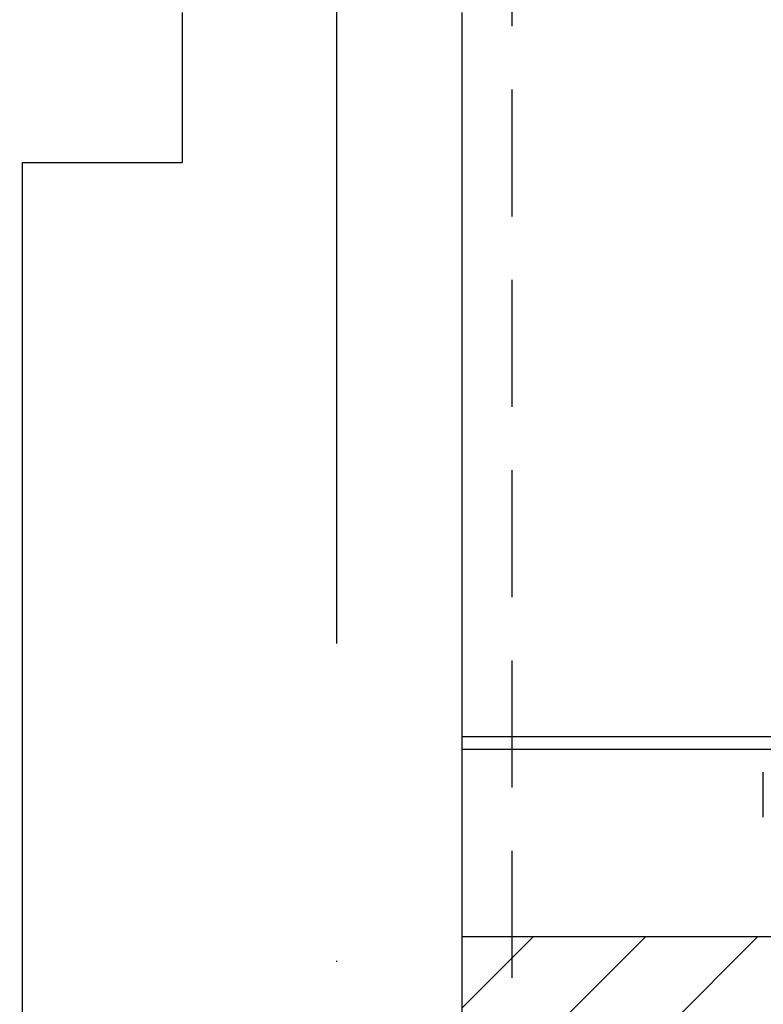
# Model space of a CAD drawing. Header units: millimetres. Extents: x 42924 to 92944, y -369470 to -179866.
# Tile 189 of 256: x 60780 to 60855, y -184030 to -183931. Entities that reach past the tile are written whole.
import ezdxf

# ---------------------------------------------------------------- set-up
doc = ezdxf.new("R2010")
doc.units = ezdxf.units.MM
doc.linetypes.add('DASHDOT', pattern=[25.4, 12.7, -6.35, 0, -6.35])
doc.linetypes.add('HIDDEN', pattern=[9.525, 6.35, -3.175])
doc.layers.get('0').update_dxf_attribs({"color": 8})
for name, color, linetype in [('!! 0_ Istn-sciany', 8, 'Continuous'), ('!! 0_ Istn-widok', 8, 'Continuous'), ('!! 0_Istn-cienka', 8, 'Continuous'), ('!! 0_Osie', 8, 'DASHDOT'), ('!! 1_hatch projektowane ściany', 8, 'Continuous'), ('!! 1_PROJ Sciany', 8, 'Continuous'), ('!! 1_zabudowa GK', 8, 'Continuous'), ('0-osie-liniA', 8, 'DASHDOT')]:
    doc.layers.add(name, color=color, linetype=linetype)
doc.layers.add('!!_@ wypos sanit nd', color=8, linetype='Continuous', plot=False)

# ---------------------------------------------------------------- blocks, each defined once
blk = doc.blocks.new('A$C4ebe9e89')
blk.add_lwpolyline([(0.20099, 0.05547), (0.20099, 0.01048)])
blk = doc.blocks.new('BLOK OSI')
at = {"layer": '0-osie-liniA', "ltscale": 5}
blk.add_lwpolyline([(51992.211, -199661.233), (51992.211, -193642.41)], dxfattribs=at)

msp = doc.modelspace()

# ---------------------------------------------------------------- hatches: boundary and pattern name
at = {"layer": '!! 1_hatch projektowane ściany'}
h = msp.add_hatch(dxfattribs=at)
h.set_pattern_fill('ANSI31', color=256, scale=2.5)
h.set_pattern_definition([(45, (0, 13698.2005), (-5.61266008, 5.61266008), [])])
h.paths.add_polyline_path([(60824.56735, -184034.8878), (61135.43682, -184034.8878), (61135.43682, -184022.8878), (60824.56735, -184022.8878)])

# ---------------------------------------------------------------- linework, layer by layer
at = {"layer": '!! 0_ Istn-sciany'}
for points in [[(60796.56735, -183930.3878), (60796.56735, -183945.3878)], [(60824.56735, -183930.3878), (60824.56735, -183967.3878)], [(60824.56735, -183930.3878), (60824.56735, -184396.3878)], [(60780.56735, -183945.3878), (60780.56735, -184290.3878)], [(60780.56735, -183945.3878), (60780.56735, -184396.3878)], [(60780.56735, -183945.3878), (60796.56735, -183945.3878)], [(60824.56735, -183982.3878), (60824.56735, -184018.3878)]]:
    msp.add_lwpolyline(points, dxfattribs=at)
at = {"layer": '!! 0_ Istn-sciany', "linetype": 'HIDDEN', "ltscale": 2}
msp.add_lwpolyline([(60495.56735, -183945.3878), (60780.56735, -183945.3878)], dxfattribs=at)
at = {"layer": '!! 0_ Istn-widok'}
msp.add_lwpolyline([(60824.56735, -183967.3878), (60824.56735, -183982.3878)], dxfattribs=at)
at = {"layer": '!! 0_Istn-cienka', "linetype": 'HIDDEN', "ltscale": 2}
msp.add_lwpolyline([(60829.56735, -183671.3878), (60829.56735, -184241.3878)], dxfattribs=at)
at = {"layer": '!! 1_hatch projektowane ściany'}
msp.add_lwpolyline([(60824.56735, -184034.8878), (61135.43682, -184034.8878), (61135.43682, -184022.8878), (60824.56735, -184022.8878)], close=True, dxfattribs=at)
at = {"layer": '!! 1_PROJ Sciany'}
msp.add_lwpolyline([(61135.43682, -184022.8878), (60824.56735, -184022.8878)], dxfattribs=at)
at = {"layer": '!! 1_zabudowa GK'}
for points in [[(61135.43682, -184002.8878), (60824.56735, -184002.8878)], [(61135.43682, -184004.1378), (60824.56735, -184004.1378)]]:
    msp.add_lwpolyline(points, dxfattribs=at)

# ---------------------------------------------------------------- block references
at = {"layer": '!! 0_Osie'}
msp.add_blockref('BLOK OSI', (8819.85593, 13761.2005), dxfattribs=at)
at = {"layer": '!!_@ wypos sanit nd', "xscale": 100, "yscale": 100, "zscale": 100, "rotation": 180}
msp.add_blockref('A$C4ebe9e89', (60874.83287, -184005.36169), dxfattribs=at)

doc.saveas('drawing.dxf')
